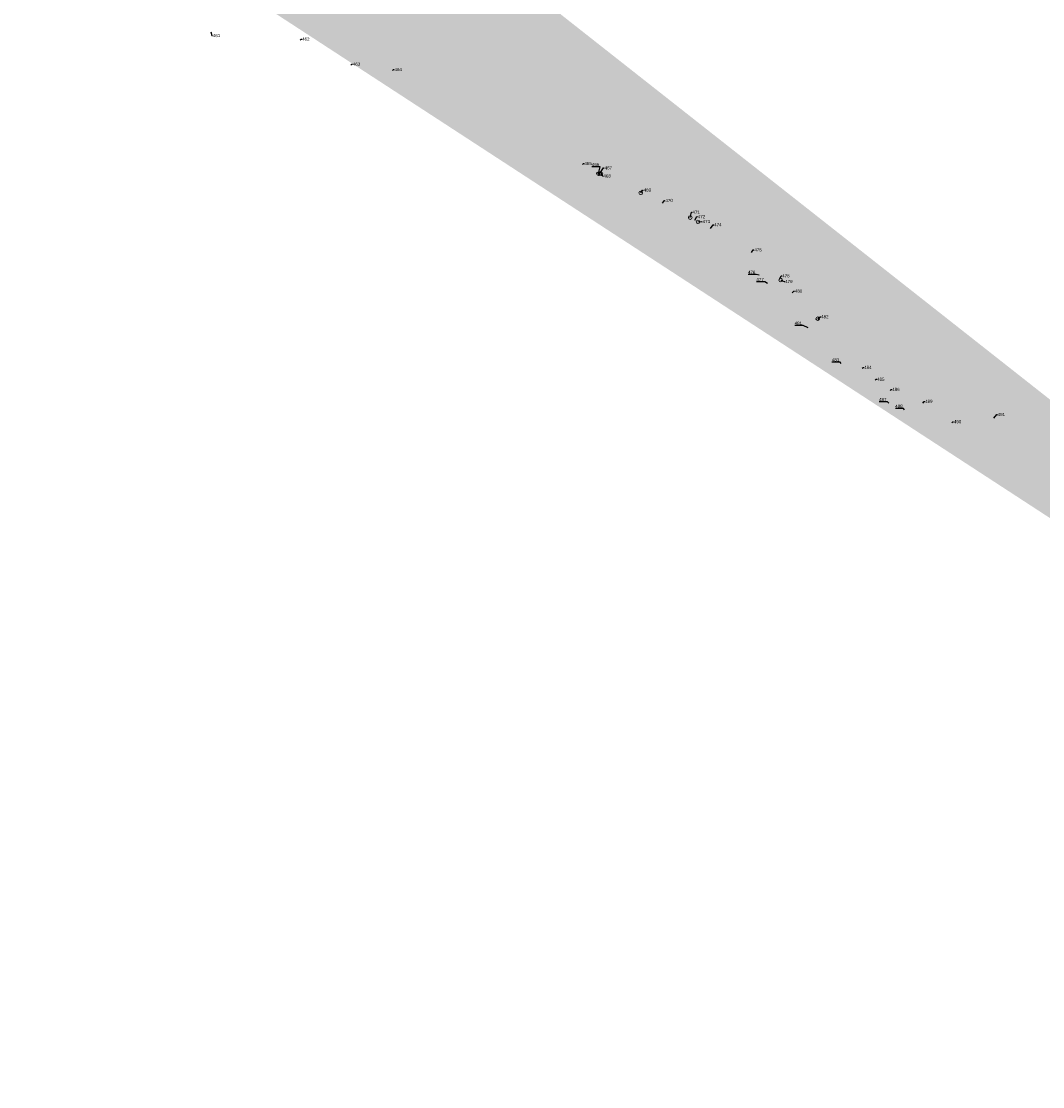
# Model space of a CAD drawing. Extents: x 5550606 to 5555059, y 5709169 to 5713510.
# Tile 28 of 33: x 5552832 to 5553410, y 5710758 to 5711361. Entities that reach past the tile are written whole.
import ezdxf
from ezdxf import colors
from ezdxf.entities.mleader import LeaderData, LeaderLine
from ezdxf.math import Vec2, Vec3

# ---------------------------------------------------------------- set-up
doc = ezdxf.new("R2010")
doc.units = 0
doc.layers.add('z_drzewa', color=96, linetype='Continuous', lineweight=20)
doc.layers.add('z_drzewa-etykiety', color=96, linetype='Continuous', lineweight=9)
doc.layers.add('z_krzewy', color=102, linetype='Continuous')
doc.styles.add('Z_Opisy', font='arial.ttf', dxfattribs={"height": 1.2})

msp = doc.modelspace()

# ---------------------------------------------------------------- hatches: boundary and pattern name
at = {"layer": 'z_krzewy'}
h = msp.add_hatch(dxfattribs=at)
h.set_pattern_fill('GOST_GLASS', color=256, scale=0.2, style=0)
edge = h.paths.add_edge_path(flags=0)
edge.add_arc((5550761.54, 5713012.89), 1, 0, 360)
h.paths.add_polyline_path([(5550767.63, 5713087.78), (5550770.12, 5713087.39), (5550770.07, 5713087.08), (5550767.81, 5713071.02), (5550767.28, 5713066.11), (5550765.8, 5713055.98), (5550762.01, 5713039.19), (5550757.66, 5713008.72), (5550754.17, 5712985.46), (5550748.88, 5712955.64), (5550745.15, 5712930.49), (5550741.24, 5712902.93), (5550740.75, 5712899.67), (5550737.97, 5712900.04), (5550738.57, 5712903.94), (5550742.83, 5712930.84), (5550746.78, 5712955.93), (5550751.53, 5712985.76), (5550755.23, 5713009.36), (5550763.66, 5713063.15), (5550764.1, 5713066.01), (5550764.94, 5713071.22)], flags=16)
edge = h.paths.add_edge_path()
edge.add_line((5550792.87, 5713210.34), (5550791.95, 5713205.42))
edge.add_line((5550791.95, 5713205.42), (5550794.32, 5713205.05))
edge.add_line((5550794.32, 5713205.05), (5550795.09, 5713209.99))
edge.add_line((5550795.09, 5713209.99), (5550792.88, 5713210.33))
edge.add_line((5550731.26, 5712827.38), (5550730.36, 5712822.28))
edge.add_line((5550730.36, 5712822.28), (5550733.33, 5712821.88))
edge.add_line((5550733.33, 5712821.88), (5550734.16, 5712826.99))
edge.add_line((5550734.16, 5712826.99), (5550731.26, 5712827.37))
edge.add_line((5553907.12, 5710758.21), (5553906.77, 5710759.41))
edge.add_line((5553906.77, 5710759.41), (5553906.55, 5710760.38))
edge.add_line((5553906.55, 5710760.38), (5553906.38, 5710761.26))
edge.add_line((5553906.38, 5710761.26), (5553906.22, 5710762.77))
edge.add_line((5553906.22, 5710762.77), (5553906.12, 5710766.51))
edge.add_line((5553906.12, 5710766.51), (5553906.03, 5710771.28))
edge.add_line((5553906.03, 5710771.28), (5553905.92, 5710777.5))
edge.add_line((5553905.92, 5710777.5), (5553905.77, 5710784.82))
edge.add_line((5553905.77, 5710784.82), (5553905.62, 5710794.17))
edge.add_line((5553905.62, 5710794.17), (5553905.32, 5710809.7))
edge.add_line((5553905.32, 5710809.7), (5553903.92, 5710834.46))
edge.add_line((5553903.92, 5710834.46), (5553903.54, 5710838))
edge.add_line((5553903.54, 5710838), (5553905.59, 5710837.61))
edge.add_line((5553905.59, 5710837.61), (5553905.32, 5710833.12))
edge.add_line((5553905.32, 5710833.12), (5553905.19, 5710820.9))
edge.add_line((5553905.19, 5710820.9), (5553906.2, 5710801.94))
edge.add_line((5553906.2, 5710801.94), (5553906.52, 5710791.72))
edge.add_line((5553906.52, 5710791.72), (5553906.84, 5710779.2))
edge.add_line((5553906.84, 5710779.2), (5553907.02, 5710767.56))
edge.add_line((5553907.02, 5710767.56), (5553907.36, 5710763.06))
edge.add_line((5553907.36, 5710763.06), (5553907.82, 5710758.16))
edge.add_line((5553907.82, 5710758.16), (5553907.11, 5710758.21))

# ---------------------------------------------------------------- linework, layer by layer
at = {"layer": 'z_drzewa'}
for centre in [(5553158.47, 5711274.38), (5553159.25, 5711274.43), (5553159.95, 5711274.3), (5553182.41, 5711263.53), (5553210.38, 5711249.55), (5553214.76, 5711247.16), (5553261.54, 5711214.2), (5553282.46, 5711192.39)]:
    msp.add_circle(centre, 1, dxfattribs=at)

# ---------------------------------------------------------------- leaders
at = {"layer": 'z_drzewa-etykiety'}
ml = msp.add_multileader_mtext('Standard', dxfattribs=at)
ml.set_content('461', color=256, style='Z_Opisy')
ml.set_leader_properties()
ml.build(insert=Vec2(0, 0))
ml.multileader.update_dxf_attribs({"text_right_attachment_type": 6, "dogleg_length": 0.358, "arrow_head_size": 0})
ctx = ml.context
ctx.base_point, ctx.char_height, ctx.arrow_head_size, ctx.landing_gap_size, ctx.plane_origin = Vec3(5552940.25, 5711352.45), 1.8, 0, 0.2, Vec3(5552939.36, 5711354.58)
ctx.right_attachment = 6
notes = []
notes.append((ctx, [(0, (1, 1, 0), (5552939.9, 5711352.45), (1, 0), 0.358, [(0, [(5552939.36, 5711354.58)], 0, [])])]))
ctx.mtext.insert, ctx.mtext.flow_direction = Vec3(5552940.45, 5711353.36), 5
ml = msp.add_multileader_mtext('Standard', dxfattribs=at)
ml.set_content('462', color=256, style='Z_Opisy')
ml.set_leader_properties()
ml.build(insert=Vec2(0, 0))
ml.multileader.update_dxf_attribs({"text_right_attachment_type": 6, "dogleg_length": 0.358, "arrow_head_size": 0})
ctx = ml.context
ctx.base_point, ctx.char_height, ctx.arrow_head_size, ctx.landing_gap_size, ctx.plane_origin = Vec3(5552990.74, 5711350.47), 1.8, 0, 0.2, Vec3(5552989.84, 5711349.92)
ctx.right_attachment = 6
notes.append((ctx, [(0, (1, 1, 0), (5552990.39, 5711350.47), (1, 0), 0.358, [(0, [(5552989.84, 5711349.92)], 0, [])])]))
ctx.mtext.insert, ctx.mtext.flow_direction = Vec3(5552990.94, 5711351.38), 5
ml = msp.add_multileader_mtext('Standard', dxfattribs=at)
ml.set_content('463', color=256, style='Z_Opisy')
ml.set_leader_properties()
ml.build(insert=Vec2(0, 0))
ml.multileader.update_dxf_attribs({"text_right_attachment_type": 6, "dogleg_length": 0.358, "arrow_head_size": 0})
ctx = ml.context
ctx.base_point, ctx.char_height, ctx.arrow_head_size, ctx.landing_gap_size, ctx.plane_origin = Vec3(5553019.39, 5711336.28), 1.8, 0, 0.2, Vec3(5553018.45, 5711335.71)
ctx.right_attachment = 6
notes.append((ctx, [(0, (1, 1, 0), (5553019.04, 5711336.28), (1, 0), 0.358, [(0, [(5553018.45, 5711335.71)], 0, [])])]))
ctx.mtext.insert, ctx.mtext.flow_direction = Vec3(5553019.59, 5711337.19), 5
ml = msp.add_multileader_mtext('Standard', dxfattribs=at)
ml.set_content('464', color=256, style='Z_Opisy')
ml.set_leader_properties()
ml.build(insert=Vec2(0, 0))
ml.multileader.update_dxf_attribs({"text_right_attachment_type": 6, "dogleg_length": 0.358, "arrow_head_size": 0})
ctx = ml.context
ctx.base_point, ctx.char_height, ctx.arrow_head_size, ctx.landing_gap_size, ctx.plane_origin = Vec3(5553043.01, 5711333.3), 1.8, 0, 0.2, Vec3(5553042.12, 5711332.73)
ctx.right_attachment = 6
notes.append((ctx, [(0, (1, 1, 0), (5553042.66, 5711333.3), (1, 0), 0.358, [(0, [(5553042.12, 5711332.73)], 0, [])])]))
ctx.mtext.insert, ctx.mtext.flow_direction = Vec3(5553043.21, 5711334.21), 5
ml = msp.add_multileader_mtext('Standard', dxfattribs=at)
ml.set_content('465', color=256, style='Z_Opisy')
ml.set_leader_properties()
ml.build(insert=Vec2(0, 0))
ml.multileader.update_dxf_attribs({"text_right_attachment_type": 6, "dogleg_length": 0.358, "arrow_head_size": 0})
ctx = ml.context
ctx.base_point, ctx.char_height, ctx.arrow_head_size, ctx.landing_gap_size, ctx.plane_origin = Vec3(5553150.32, 5711280.13), 1.8, 0, 0.2, Vec3(5553149.43, 5711279.51)
ctx.right_attachment = 6
notes.append((ctx, [(0, (1, 1, 0), (5553149.97, 5711280.13), (1, 0), 0.358, [(0, [(5553149.43, 5711279.51)], 0, [])])]))
ctx.mtext.insert, ctx.mtext.flow_direction = Vec3(5553150.52, 5711281.04), 5
ml = msp.add_multileader_mtext('Standard', dxfattribs=at)
ml.set_content('466', color=256, style='Z_Opisy')
ml.set_leader_properties()
ml.build(insert=Vec2(0, 0))
ml.multileader.update_dxf_attribs({"text_right_attachment_type": 6, "dogleg_length": 0.358, "arrow_head_size": 0})
ctx = ml.context
ctx.base_point, ctx.char_height, ctx.arrow_head_size, ctx.landing_gap_size, ctx.plane_origin = Vec3(5553154.69, 5711279.57), 1.8, 0, 0.2, Vec3(5553158.47, 5711274.38)
ctx.right_attachment, ctx.text_align_type = 6, 2
notes.append((ctx, [(0, (1, 1, 0), (5553159.49, 5711278.32), (-1, 0), 0.358, [(0, [(5553158.47, 5711274.38)], 0, [])])]))
ctx.mtext.insert, ctx.mtext.alignment, ctx.mtext.flow_direction = Vec3(5553158.93, 5711280.48), 3, 5
ml = msp.add_multileader_mtext('Standard', dxfattribs=at)
ml.set_content('467', color=256, style='Z_Opisy')
ml.set_leader_properties()
ml.build(insert=Vec2(0, 0))
ml.multileader.update_dxf_attribs({"text_right_attachment_type": 6, "dogleg_length": 0.358, "arrow_head_size": 0})
ctx = ml.context
ctx.base_point, ctx.char_height, ctx.arrow_head_size, ctx.landing_gap_size, ctx.plane_origin = Vec3(5553161.77, 5711277.61), 1.8, 0, 0.2, Vec3(5553159.25, 5711274.43)
ctx.right_attachment = 6
notes.append((ctx, [(0, (1, 1, 0), (5553161.41, 5711277.61), (1, 0), 0.358, [(0, [(5553159.25, 5711274.43)], 0, [])])]))
ctx.mtext.insert, ctx.mtext.flow_direction = Vec3(5553161.97, 5711278.53), 5
ml = msp.add_multileader_mtext('Standard', dxfattribs=at)
ml.set_content('468', color=256, style='Z_Opisy')
ml.set_leader_properties()
ml.build(insert=Vec2(0, 0))
ml.multileader.update_dxf_attribs({"text_right_attachment_type": 6, "dogleg_length": 0.358, "arrow_head_size": 0})
ctx = ml.context
ctx.base_point, ctx.char_height, ctx.arrow_head_size, ctx.landing_gap_size, ctx.plane_origin = Vec3(5553161.09, 5711273.06), 1.8, 0, 0.2, Vec3(5553159.93, 5711274.3)
ctx.right_attachment = 6
notes.append((ctx, [(0, (1, 1, 0), (5553160.73, 5711273.06), (1, 0), 0.358, [(0, [(5553159.93, 5711274.3)], 0, [])])]))
ctx.mtext.insert, ctx.mtext.flow_direction = Vec3(5553161.29, 5711273.97), 5
ml = msp.add_multileader_mtext('Standard', dxfattribs=at)
ml.set_content('469', color=256, style='Z_Opisy')
ml.set_leader_properties()
ml.build(insert=Vec2(0, 0))
ml.multileader.update_dxf_attribs({"text_right_attachment_type": 6, "dogleg_length": 0.358, "arrow_head_size": 0})
ctx = ml.context
ctx.base_point, ctx.char_height, ctx.arrow_head_size, ctx.landing_gap_size, ctx.plane_origin = Vec3(5553183.81, 5711265.11), 1.8, 0, 0.2, Vec3(5553182.41, 5711263.53)
ctx.right_attachment = 6
notes.append((ctx, [(0, (1, 1, 0), (5553183.45, 5711265.11), (1, 0), 0.358, [(0, [(5553182.41, 5711263.53)], 0, [])])]))
ctx.mtext.insert, ctx.mtext.flow_direction = Vec3(5553184.01, 5711266.02), 5
ml = msp.add_multileader_mtext('Standard', dxfattribs=at)
ml.set_content('470', color=256, style='Z_Opisy')
ml.set_leader_properties()
ml.build(insert=Vec2(0, 0))
ml.multileader.update_dxf_attribs({"text_right_attachment_type": 6, "dogleg_length": 0.358, "arrow_head_size": 0})
ctx = ml.context
ctx.base_point, ctx.char_height, ctx.arrow_head_size, ctx.landing_gap_size, ctx.plane_origin = Vec3(5553196.11, 5711259.22), 1.8, 0, 0.2, Vec3(5553194.73, 5711257.62)
ctx.right_attachment = 6
notes.append((ctx, [(0, (1, 1, 0), (5553195.75, 5711259.22), (1, 0), 0.358, [(0, [(5553194.73, 5711257.62)], 0, [])])]))
ctx.mtext.insert, ctx.mtext.flow_direction = Vec3(5553196.31, 5711260.13), 5
ml = msp.add_multileader_mtext('Standard', dxfattribs=at)
ml.set_content('471', color=256, style='Z_Opisy')
ml.set_leader_properties()
ml.build(insert=Vec2(0, 0))
ml.multileader.update_dxf_attribs({"text_right_attachment_type": 6, "dogleg_length": 0.358, "arrow_head_size": 0})
ctx = ml.context
ctx.base_point, ctx.char_height, ctx.arrow_head_size, ctx.landing_gap_size, ctx.plane_origin = Vec3(5553211.43, 5711252.57), 1.8, 0, 0.2, Vec3(5553210.38, 5711249.55)
ctx.right_attachment = 6
notes.append((ctx, [(0, (1, 1, 0), (5553211.07, 5711252.57), (1, 0), 0.358, [(0, [(5553210.38, 5711249.55)], 0, [])])]))
ctx.mtext.insert, ctx.mtext.flow_direction = Vec3(5553211.63, 5711253.47), 5
ml = msp.add_multileader_mtext('Standard', dxfattribs=at)
ml.set_content('472', color=256, style='Z_Opisy')
ml.set_leader_properties()
ml.build(insert=Vec2(0, 0))
ml.multileader.update_dxf_attribs({"text_right_attachment_type": 6, "dogleg_length": 0.358, "arrow_head_size": 0})
ctx = ml.context
ctx.base_point, ctx.char_height, ctx.arrow_head_size, ctx.landing_gap_size, ctx.plane_origin = Vec3(5553214.45, 5711250.11), 1.8, 0, 0.2, Vec3(5553213.02, 5711248.04)
ctx.right_attachment = 6
notes.append((ctx, [(0, (1, 1, 0), (5553214.09, 5711250.11), (1, 0), 0.358, [(0, [(5553213.02, 5711248.04)], 0, [])])]))
ctx.mtext.insert, ctx.mtext.flow_direction = Vec3(5553214.65, 5711251.01), 5
ml = msp.add_multileader_mtext('Standard', dxfattribs=at)
ml.set_content('473', color=256, style='Z_Opisy')
ml.set_leader_properties()
ml.build(insert=Vec2(0, 0))
ml.multileader.update_dxf_attribs({"text_right_attachment_type": 6, "dogleg_length": 0.358, "arrow_head_size": 0})
ctx = ml.context
ctx.base_point, ctx.char_height, ctx.arrow_head_size, ctx.landing_gap_size, ctx.plane_origin = Vec3(5553217.22, 5711247.32), 1.8, 0, 0.2, Vec3(5553214.76, 5711247.16)
ctx.right_attachment = 6
notes.append((ctx, [(0, (1, 1, 0), (5553216.86, 5711247.32), (1, 0), 0.358, [(0, [(5553214.76, 5711247.16)], 0, [])])]))
ctx.mtext.insert, ctx.mtext.flow_direction = Vec3(5553217.42, 5711248.24), 5
ml = msp.add_multileader_mtext('Standard', dxfattribs=at)
ml.set_content('474', color=256, style='Z_Opisy')
ml.set_leader_properties()
ml.build(insert=Vec2(0, 0))
ml.multileader.update_dxf_attribs({"text_right_attachment_type": 6, "dogleg_length": 0.358, "arrow_head_size": 0})
ctx = ml.context
ctx.base_point, ctx.char_height, ctx.arrow_head_size, ctx.landing_gap_size, ctx.plane_origin = Vec3(5553223.72, 5711245.5), 1.8, 0, 0.2, Vec3(5553221.92, 5711243.38)
ctx.right_attachment = 6
notes.append((ctx, [(0, (1, 1, 0), (5553223.36, 5711245.5), (1, 0), 0.358, [(0, [(5553221.92, 5711243.38)], 0, [])])]))
ctx.mtext.insert, ctx.mtext.flow_direction = Vec3(5553223.92, 5711246.4), 5
ml = msp.add_multileader_mtext('Standard', dxfattribs=at)
ml.set_content('475', color=256, style='Z_Opisy')
ml.set_leader_properties()
ml.build(insert=Vec2(0, 0))
ml.multileader.update_dxf_attribs({"text_right_attachment_type": 6, "dogleg_length": 0.358, "arrow_head_size": 0})
ctx = ml.context
ctx.base_point, ctx.char_height, ctx.arrow_head_size, ctx.landing_gap_size, ctx.plane_origin = Vec3(5553246.4, 5711231.28), 1.8, 0, 0.2, Vec3(5553244.94, 5711229.82)
ctx.right_attachment = 6
notes.append((ctx, [(0, (1, 1, 0), (5553246.04, 5711231.28), (1, 0), 0.358, [(0, [(5553244.94, 5711229.82)], 0, [])])]))
ctx.mtext.insert, ctx.mtext.flow_direction = Vec3(5553246.6, 5711232.2), 5
ml = msp.add_multileader_mtext('Standard', dxfattribs=at)
ml.set_content('476', color=256, style='Z_Opisy')
ml.set_leader_properties()
ml.build(insert=Vec2(0, 0))
ml.multileader.update_dxf_attribs({"text_right_attachment_type": 6, "dogleg_length": 0.358, "arrow_head_size": 0})
ctx = ml.context
ctx.base_point, ctx.char_height, ctx.arrow_head_size, ctx.landing_gap_size, ctx.plane_origin = Vec3(5553242.94, 5711218.65), 1.8, 0, 0.2, Vec3(5553249.28, 5711217.04)
ctx.right_attachment, ctx.text_align_type = 6, 2
notes.append((ctx, [(1, (1, 1, 0), (5553247.75, 5711217.4), (-1, 0), 0.358, [(0, [(5553249.28, 5711217.04)], 0, [])])]))
ctx.mtext.insert, ctx.mtext.alignment, ctx.mtext.flow_direction = Vec3(5553247.19, 5711219.56), 3, 5
ml = msp.add_multileader_mtext('Standard', dxfattribs=at)
ml.set_content('478', color=256, style='Z_Opisy')
ml.set_leader_properties()
ml.build(insert=Vec2(0, 0))
ml.multileader.update_dxf_attribs({"text_right_attachment_type": 6, "dogleg_length": 0.358, "arrow_head_size": 0})
ctx = ml.context
ctx.base_point, ctx.char_height, ctx.arrow_head_size, ctx.landing_gap_size, ctx.plane_origin = Vec3(5553262.15, 5711216.61), 1.8, 0, 0.2, Vec3(5553260.88, 5711214.68)
ctx.right_attachment = 6
notes.append((ctx, [(0, (1, 1, 0), (5553261.79, 5711216.61), (1, 0), 0.358, [(0, [(5553260.88, 5711214.68)], 0, [])])]))
ctx.mtext.insert, ctx.mtext.flow_direction = Vec3(5553262.35, 5711217.53), 5
ml = msp.add_multileader_mtext('Standard', dxfattribs=at)
ml.set_content('477', color=256, style='Z_Opisy')
ml.set_leader_properties()
ml.build(insert=Vec2(0, 0))
ml.multileader.update_dxf_attribs({"text_right_attachment_type": 6, "dogleg_length": 0.358, "arrow_head_size": 0})
ctx = ml.context
ctx.base_point, ctx.char_height, ctx.arrow_head_size, ctx.landing_gap_size, ctx.plane_origin = Vec3(5553247.73, 5711214.56), 1.8, 0, 0.2, Vec3(5553254.02, 5711212.27)
ctx.right_attachment, ctx.text_align_type = 6, 2
notes.append((ctx, [(0, (1, 1, 0), (5553252.54, 5711213.3), (-1, 0), 0.358, [(0, [(5553254.02, 5711212.27)], 0, [])])]))
ctx.mtext.insert, ctx.mtext.alignment, ctx.mtext.flow_direction = Vec3(5553251.98, 5711215.46), 3, 5
ml = msp.add_multileader_mtext('Standard', dxfattribs=at)
ml.set_content('479', color=256, style='Z_Opisy')
ml.set_leader_properties()
ml.build(insert=Vec2(0, 0))
ml.multileader.update_dxf_attribs({"text_right_attachment_type": 6, "dogleg_length": 0.358, "arrow_head_size": 0})
ctx = ml.context
ctx.base_point, ctx.char_height, ctx.arrow_head_size, ctx.landing_gap_size, ctx.plane_origin = Vec3(5553263.85, 5711213.43), 1.8, 0, 0.2, Vec3(5553261.54, 5711214.2)
ctx.right_attachment = 6
notes.append((ctx, [(0, (1, 1, 0), (5553263.49, 5711213.43), (1, 0), 0.358, [(0, [(5553261.54, 5711214.2)], 0, [])])]))
ctx.mtext.insert, ctx.mtext.flow_direction = Vec3(5553264.05, 5711214.34), 5
ml = msp.add_multileader_mtext('Standard', dxfattribs=at)
ml.set_content('480', color=256, style='Z_Opisy')
ml.set_leader_properties()
ml.build(insert=Vec2(0, 0))
ml.multileader.update_dxf_attribs({"text_right_attachment_type": 6, "dogleg_length": 0.358, "arrow_head_size": 0})
ctx = ml.context
ctx.base_point, ctx.char_height, ctx.arrow_head_size, ctx.landing_gap_size, ctx.plane_origin = Vec3(5553269.31, 5711208), 1.8, 0, 0.2, Vec3(5553267.93, 5711207)
ctx.right_attachment = 6
notes.append((ctx, [(0, (1, 1, 0), (5553268.95, 5711208), (1, 0), 0.358, [(0, [(5553267.93, 5711207)], 0, [])])]))
ctx.mtext.insert, ctx.mtext.flow_direction = Vec3(5553269.51, 5711208.92), 5
ml = msp.add_multileader_mtext('Standard', dxfattribs=at)
ml.set_content('482', color=256, style='Z_Opisy')
ml.set_leader_properties()
ml.build(insert=Vec2(0, 0))
ml.multileader.update_dxf_attribs({"text_right_attachment_type": 6, "dogleg_length": 0.358, "arrow_head_size": 0})
ctx = ml.context
ctx.base_point, ctx.char_height, ctx.arrow_head_size, ctx.landing_gap_size, ctx.plane_origin = Vec3(5553284.17, 5711193.49), 1.8, 0, 0.2, Vec3(5553282.46, 5711192.39)
ctx.right_attachment = 6
notes.append((ctx, [(0, (1, 1, 0), (5553283.82, 5711193.49), (1, 0), 0.358, [(0, [(5553282.46, 5711192.39)], 0, [])])]))
ctx.mtext.insert, ctx.mtext.flow_direction = Vec3(5553284.37, 5711194.4), 5
ml = msp.add_multileader_mtext('Standard', dxfattribs=at)
ml.set_content('481', color=256, style='Z_Opisy')
ml.set_leader_properties()
ml.build(insert=Vec2(0, 0))
ml.multileader.update_dxf_attribs({"text_right_attachment_type": 6, "dogleg_length": 0.358, "arrow_head_size": 0})
ctx = ml.context
ctx.base_point, ctx.char_height, ctx.arrow_head_size, ctx.landing_gap_size, ctx.plane_origin = Vec3(5553269.73, 5711189.82), 1.8, 0, 0.2, Vec3(5553277.09, 5711187.81)
ctx.right_attachment, ctx.text_align_type = 6, 2
notes.append((ctx, [(0, (1, 1, 0), (5553274.19, 5711188.58), (-1, 0), 0.358, [(0, [(5553276.98, 5711187.25)], 0, [])])]))
ctx.mtext.insert, ctx.mtext.alignment, ctx.mtext.flow_direction = Vec3(5553273.63, 5711190.74), 3, 5
ml = msp.add_multileader_mtext('Standard', dxfattribs=at)
ml.set_content('483', color=256, style='Z_Opisy')
ml.set_leader_properties()
ml.build(insert=Vec2(0, 0))
ml.multileader.update_dxf_attribs({"text_right_attachment_type": 6, "dogleg_length": 0.358, "arrow_head_size": 0})
ctx = ml.context
ctx.base_point, ctx.char_height, ctx.arrow_head_size, ctx.landing_gap_size, ctx.plane_origin = Vec3(5553290.39, 5711169.1), 1.8, 0, 0.2, Vec3(5553295.73, 5711167.05)
ctx.right_attachment, ctx.text_align_type = 6, 2
notes.append((ctx, [(0, (1, 1, 0), (5553295.2, 5711167.85), (-1, 0), 0.358, [(0, [(5553295.73, 5711167.05)], 0, [])])]))
ctx.mtext.insert, ctx.mtext.alignment, ctx.mtext.flow_direction = Vec3(5553294.64, 5711170.01), 3, 5
ml = msp.add_multileader_mtext('Standard', dxfattribs=at)
ml.set_content('484', color=256, style='Z_Opisy')
ml.set_leader_properties()
ml.build(insert=Vec2(0, 0))
ml.multileader.update_dxf_attribs({"text_right_attachment_type": 6, "dogleg_length": 0.358, "arrow_head_size": 0})
ctx = ml.context
ctx.base_point, ctx.char_height, ctx.arrow_head_size, ctx.landing_gap_size, ctx.plane_origin = Vec3(5553308.51, 5711164.87), 1.8, 0, 0.2, Vec3(5553307.61, 5711164.32)
ctx.right_attachment = 6
notes.append((ctx, [(0, (1, 1, 0), (5553308.16, 5711164.87), (1, 0), 0.358, [(0, [(5553307.61, 5711164.32)], 0, [])])]))
ctx.mtext.insert, ctx.mtext.flow_direction = Vec3(5553308.71, 5711165.78), 5
ml = msp.add_multileader_mtext('Standard', dxfattribs=at)
ml.set_content('485', color=256, style='Z_Opisy')
ml.set_leader_properties()
ml.build(insert=Vec2(0, 0))
ml.multileader.update_dxf_attribs({"text_right_attachment_type": 6, "dogleg_length": 0.358, "arrow_head_size": 0})
ctx = ml.context
ctx.base_point, ctx.char_height, ctx.arrow_head_size, ctx.landing_gap_size, ctx.plane_origin = Vec3(5553315.8, 5711158.13), 1.8, 0, 0.2, Vec3(5553314.91, 5711157.56)
ctx.right_attachment = 6
notes.append((ctx, [(0, (1, 1, 0), (5553315.45, 5711158.13), (1, 0), 0.358, [(0, [(5553314.91, 5711157.56)], 0, [])])]))
ctx.mtext.insert, ctx.mtext.flow_direction = Vec3(5553316, 5711159.04), 5
ml = msp.add_multileader_mtext('Standard', dxfattribs=at)
ml.set_content('486', color=256, style='Z_Opisy')
ml.set_leader_properties()
ml.build(insert=Vec2(0, 0))
ml.multileader.update_dxf_attribs({"text_right_attachment_type": 6, "dogleg_length": 0.358, "arrow_head_size": 0})
ctx = ml.context
ctx.base_point, ctx.char_height, ctx.arrow_head_size, ctx.landing_gap_size, ctx.plane_origin = Vec3(5553324.36, 5711152.39), 1.8, 0, 0.2, Vec3(5553323.42, 5711151.82)
ctx.right_attachment = 6
notes.append((ctx, [(0, (1, 1, 0), (5553324.01, 5711152.39), (1, 0), 0.358, [(0, [(5553323.42, 5711151.82)], 0, [])])]))
ctx.mtext.insert, ctx.mtext.flow_direction = Vec3(5553324.56, 5711153.3), 5
ml = msp.add_multileader_mtext('Standard', dxfattribs=at)
ml.set_content('487', color=256, style='Z_Opisy')
ml.set_leader_properties()
ml.build(insert=Vec2(0, 0))
ml.multileader.update_dxf_attribs({"text_right_attachment_type": 6, "dogleg_length": 0.358, "arrow_head_size": 0})
ctx = ml.context
ctx.base_point, ctx.char_height, ctx.arrow_head_size, ctx.landing_gap_size, ctx.plane_origin = Vec3(5553317.08, 5711146.7), 1.8, 0, 0.2, Vec3(5553322.66, 5711144.61)
ctx.right_attachment, ctx.text_align_type = 6, 2
notes.append((ctx, [(0, (1, 1, 0), (5553321.89, 5711145.45), (-1, 0), 0.358, [(0, [(5553322.66, 5711144.61)], 0, [])])]))
ctx.mtext.insert, ctx.mtext.alignment, ctx.mtext.flow_direction = Vec3(5553321.33, 5711147.61), 3, 5
ml = msp.add_multileader_mtext('Standard', dxfattribs=at)
ml.set_content('489', color=256, style='Z_Opisy')
ml.set_leader_properties()
ml.build(insert=Vec2(0, 0))
ml.multileader.update_dxf_attribs({"text_right_attachment_type": 6, "dogleg_length": 0.358, "arrow_head_size": 0})
ctx = ml.context
ctx.base_point, ctx.char_height, ctx.arrow_head_size, ctx.landing_gap_size, ctx.plane_origin = Vec3(5553342.95, 5711145.62), 1.8, 0, 0.2, Vec3(5553341.81, 5711144.69)
ctx.right_attachment = 6
notes.append((ctx, [(0, (1, 1, 0), (5553342.59, 5711145.62), (1, 0), 0.358, [(0, [(5553341.81, 5711144.69)], 0, [])])]))
ctx.mtext.insert, ctx.mtext.flow_direction = Vec3(5553343.15, 5711146.54), 5
ml = msp.add_multileader_mtext('Standard', dxfattribs=at)
ml.set_content('488', color=256, style='Z_Opisy')
ml.set_leader_properties()
ml.build(insert=Vec2(0, 0))
ml.multileader.update_dxf_attribs({"text_right_attachment_type": 6, "dogleg_length": 0.358, "arrow_head_size": 0})
ctx = ml.context
ctx.base_point, ctx.char_height, ctx.arrow_head_size, ctx.landing_gap_size, ctx.plane_origin = Vec3(5553326.22, 5711142.9), 1.8, 0, 0.2, Vec3(5553331.6, 5711140.9)
ctx.right_attachment, ctx.text_align_type = 6, 2
notes.append((ctx, [(0, (1, 1, 0), (5553331.03, 5711141.66), (-1, 0), 0.358, [(0, [(5553331.6, 5711140.9)], 0, [])])]))
ctx.mtext.insert, ctx.mtext.alignment, ctx.mtext.flow_direction = Vec3(5553330.47, 5711143.82), 3, 5
ml = msp.add_multileader_mtext('Standard', dxfattribs=at)
ml.set_content('491', color=256, style='Z_Opisy')
ml.set_leader_properties()
ml.build(insert=Vec2(0, 0))
ml.multileader.update_dxf_attribs({"text_right_attachment_type": 6, "dogleg_length": 0.358, "arrow_head_size": 0})
ctx = ml.context
ctx.base_point, ctx.char_height, ctx.arrow_head_size, ctx.landing_gap_size, ctx.plane_origin = Vec3(5553384.01, 5711138.18), 1.8, 0, 0.2, Vec3(5553382.07, 5711136.19)
ctx.right_attachment = 6
notes.append((ctx, [(0, (1, 1, 0), (5553383.65, 5711138.18), (1, 0), 0.358, [(0, [(5553382.07, 5711136.19)], 0, [])])]))
ctx.mtext.insert, ctx.mtext.flow_direction = Vec3(5553384.21, 5711139.1), 5
ml = msp.add_multileader_mtext('Standard', dxfattribs=at)
ml.set_content('490', color=256, style='Z_Opisy')
ml.set_leader_properties()
ml.build(insert=Vec2(0, 0))
ml.multileader.update_dxf_attribs({"text_right_attachment_type": 6, "dogleg_length": 0.358, "arrow_head_size": 0})
ctx = ml.context
ctx.base_point, ctx.char_height, ctx.arrow_head_size, ctx.landing_gap_size, ctx.plane_origin = Vec3(5553359.26, 5711134.14), 1.8, 0, 0.2, Vec3(5553358.34, 5711133.57)
ctx.right_attachment = 6
notes.append((ctx, [(0, (1, 1, 0), (5553358.91, 5711134.14), (1, 0), 0.358, [(0, [(5553358.34, 5711133.57)], 0, [])])]))
ctx.mtext.insert, ctx.mtext.flow_direction = Vec3(5553359.46, 5711135.05), 5
for ctx, leaders in notes:
    for number, flags, end, landing, length, lines in leaders:
        leader = LeaderData()
        leader.index, (leader.has_last_leader_line, leader.has_dogleg_vector, leader.attachment_direction) = number, flags
        leader.last_leader_point, leader.dogleg_vector, leader.dogleg_length = Vec3(end), Vec3(landing), length
        for number, points, colour, breaks in lines:
            line = LeaderLine()
            line.index, line.vertices, line.color, line.breaks = number, Vec3.list(points), colors.encode_raw_color(colour), breaks
            leader.lines.append(line)
        ctx.leaders.append(leader)

doc.saveas('drawing.dxf')
